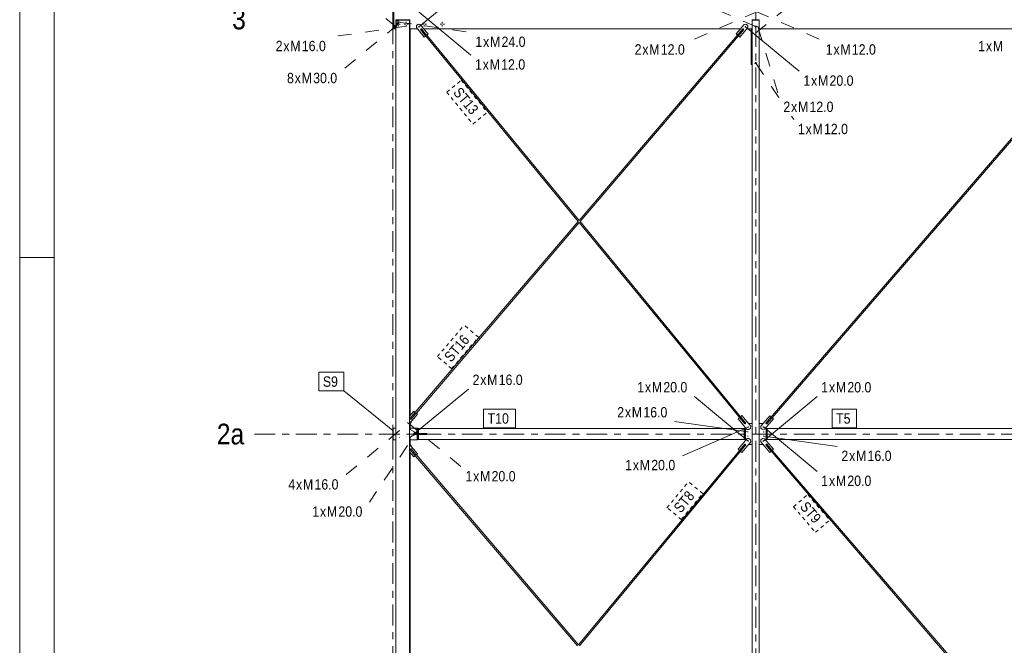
# Model space of a CAD drawing. Header units: millimetres. Extents: x -54 to 556, y -102 to 998.
# Tile 4 of 34: x -54 to 88, y 139 to 230. Entities that reach past the tile are written whole.
import ezdxf

# ---------------------------------------------------------------- set-up
doc = ezdxf.new("R2010")
doc.units = ezdxf.units.MM
for name, pattern in [('XKITLINE00', [0]), ('XKITLINE02', [4, 2, -2]), ('XKITLINE03', [6, 3, -1, 1, -1]), ('XKITLINE04', [3, 0.5, -0.5, 0.5, -0.5, 0.5, -0.5])]:
    doc.linetypes.add(name, pattern=pattern)
for name, color, linetype, lineweight in [('Arkusz rysunku', 3, 'Continuous', 0), ('Element', 2, 'Continuous', 0), ('Spoina', 1, 'Continuous', 0), ('Znak elementu', 2, 'Continuous', 0), ('Znak śruby', 4, 'Continuous', 0), ('Śruba', 3, 'Continuous', 0)]:
    doc.layers.add(name, color=color, linetype=linetype, lineweight=lineweight)
doc.styles.add('ARIAL', font='ARIAL.TTF')

msp = doc.modelspace()

# ---------------------------------------------------------------- hatches: boundary and pattern name
at = {"layer": 'Śruba'}
for points in [[(3.89, 228.86), (3.89, 228.85), (3.88, 228.84), (3.88, 228.83), (3.88, 228.82), (3.87, 228.81), (3.86, 228.8), (3.86, 228.79), (3.85, 228.79), (3.84, 228.78), (3.83, 228.77), (3.82, 228.77), (3.81, 228.76), (3.8, 228.76), (3.79, 228.76), (3.78, 228.76), (3.77, 228.76), (3.76, 228.76), (3.75, 228.76), (3.74, 228.77), (3.73, 228.77), (3.72, 228.78), (3.71, 228.79), (3.7, 228.79), (3.69, 228.8), (3.69, 228.81), (3.68, 228.82), (3.68, 228.83), (3.67, 228.84), (3.67, 228.85), (3.67, 228.86), (3.67, 228.87), (3.67, 228.88), (3.67, 228.89), (3.67, 228.9), (3.68, 228.91), (3.68, 228.92), (3.69, 228.93), (3.69, 228.94), (3.7, 228.95), (3.71, 228.96), (3.72, 228.96), (3.73, 228.97), (3.74, 228.97), (3.75, 228.98), (3.76, 228.98), (3.77, 228.98), (3.78, 228.98), (3.79, 228.98), (3.8, 228.98), (3.81, 228.98), (3.82, 228.97), (3.83, 228.97), (3.84, 228.96), (3.85, 228.96), (3.86, 228.95), (3.86, 228.94), (3.87, 228.93), (3.88, 228.92), (3.88, 228.91), (3.88, 228.9), (3.89, 228.89), (3.89, 228.88), (3.89, 228.87)], [(51.11, 228.86), (51.1, 228.84), (51.1, 228.83), (51.1, 228.82), (51.09, 228.81), (51.09, 228.8), (51.08, 228.8), (51.07, 228.79), (51.07, 228.78), (51.06, 228.77), (51.05, 228.77), (51.04, 228.76), (51.03, 228.76), (51.02, 228.76), (51.01, 228.76), (51, 228.76), (50.99, 228.76), (50.97, 228.76), (50.96, 228.76), (50.95, 228.76), (50.94, 228.77), (50.94, 228.77), (50.93, 228.78), (50.92, 228.79), (50.91, 228.8), (50.91, 228.8), (50.9, 228.81), (50.89, 228.82), (50.89, 228.83), (50.89, 228.84), (50.89, 228.86), (50.89, 228.87), (50.89, 228.88), (50.89, 228.89), (50.89, 228.9), (50.89, 228.91), (50.9, 228.92), (50.91, 228.93), (50.91, 228.94), (50.92, 228.94), (50.93, 228.95), (50.94, 228.96), (50.94, 228.96), (50.95, 228.97), (50.96, 228.97), (50.97, 228.97), (50.99, 228.98), (51, 228.98), (51.01, 228.98), (51.02, 228.97), (51.03, 228.97), (51.04, 228.97), (51.05, 228.96), (51.06, 228.96), (51.07, 228.95), (51.07, 228.94), (51.08, 228.94), (51.09, 228.93), (51.09, 228.92), (51.1, 228.91), (51.1, 228.9), (51.1, 228.89), (51.11, 228.88), (51.11, 228.87)], [(51.51, 171), (51.51, 170.99), (51.5, 170.98), (51.5, 170.97), (51.5, 170.96), (51.49, 170.95), (51.48, 170.94), (51.48, 170.93), (51.47, 170.93), (51.46, 170.92), (51.45, 170.91), (51.44, 170.91), (51.43, 170.91), (51.42, 170.9), (51.41, 170.9), (51.4, 170.9), (51.39, 170.9), (51.38, 170.9), (51.37, 170.91), (51.36, 170.91), (51.35, 170.91), (51.34, 170.92), (51.33, 170.93), (51.32, 170.93), (51.31, 170.94), (51.31, 170.95), (51.3, 170.96), (51.3, 170.97), (51.29, 170.98), (51.29, 170.99), (51.29, 171), (51.29, 171.01), (51.29, 171.02), (51.29, 171.03), (51.29, 171.04), (51.3, 171.05), (51.3, 171.06), (51.31, 171.07), (51.31, 171.08), (51.32, 171.09), (51.33, 171.1), (51.34, 171.1), (51.35, 171.11), (51.36, 171.11), (51.37, 171.12), (51.38, 171.12), (51.39, 171.12), (51.4, 171.12), (51.41, 171.12), (51.42, 171.12), (51.43, 171.12), (51.44, 171.11), (51.45, 171.11), (51.46, 171.1), (51.47, 171.1), (51.48, 171.09), (51.48, 171.08), (51.49, 171.07), (51.5, 171.06), (51.5, 171.05), (51.5, 171.04), (51.51, 171.03), (51.51, 171.02), (51.51, 171.01)], [(53.69, 171.01), (53.69, 171), (53.69, 170.99), (53.68, 170.98), (53.68, 170.97), (53.67, 170.96), (53.67, 170.95), (53.66, 170.94), (53.65, 170.94), (53.64, 170.93), (53.63, 170.92), (53.62, 170.92), (53.61, 170.92), (53.6, 170.91), (53.59, 170.91), (53.58, 170.91), (53.57, 170.91), (53.56, 170.91), (53.55, 170.92), (53.54, 170.92), (53.53, 170.92), (53.52, 170.93), (53.51, 170.94), (53.5, 170.94), (53.5, 170.95), (53.49, 170.96), (53.48, 170.97), (53.48, 170.98), (53.48, 170.99), (53.47, 171), (53.47, 171.01), (53.47, 171.02), (53.47, 171.03), (53.47, 171.04), (53.48, 171.05), (53.48, 171.06), (53.48, 171.07), (53.49, 171.08), (53.5, 171.09), (53.5, 171.1), (53.51, 171.11), (53.52, 171.11), (53.53, 171.12), (53.54, 171.12), (53.55, 171.13), (53.56, 171.13), (53.57, 171.13), (53.58, 171.13), (53.59, 171.13), (53.6, 171.13), (53.61, 171.13), (53.62, 171.12), (53.63, 171.12), (53.64, 171.11), (53.65, 171.11), (53.66, 171.1), (53.67, 171.09), (53.67, 171.08), (53.68, 171.07), (53.68, 171.06), (53.69, 171.05), (53.69, 171.04), (53.69, 171.03), (53.69, 171.02)], [(3.24, 170.06), (3.06, 170.06), (3.06, 170.18), (3.24, 170.18)], [(3.24, 169.94), (3.06, 169.94), (3.06, 170.06), (3.24, 170.06)], [(3.26, 170.06), (3.07, 170.06), (3.07, 170.18), (3.26, 170.18)], [(3.26, 169.94), (3.07, 169.94), (3.07, 170.06), (3.26, 170.06)], [(51.44, 170.29), (51.44, 170.28), (51.44, 170.27), (51.43, 170.27), (51.43, 170.26), (51.43, 170.25), (51.42, 170.24), (51.41, 170.24), (51.41, 170.23), (51.4, 170.23), (51.39, 170.22), (51.39, 170.22), (51.38, 170.21), (51.37, 170.21), (51.36, 170.21), (51.35, 170.21), (51.34, 170.21), (51.33, 170.21), (51.33, 170.21), (51.32, 170.22), (51.31, 170.22), (51.3, 170.23), (51.29, 170.23), (51.29, 170.24), (51.28, 170.24), (51.28, 170.25), (51.27, 170.26), (51.27, 170.27), (51.27, 170.27), (51.26, 170.28), (51.26, 170.29), (51.26, 170.3), (51.26, 170.31), (51.26, 170.32), (51.27, 170.33), (51.27, 170.33), (51.27, 170.34), (51.28, 170.35), (51.28, 170.36), (51.29, 170.36), (51.29, 170.37), (51.3, 170.37), (51.31, 170.38), (51.32, 170.38), (51.33, 170.39), (51.33, 170.39), (51.34, 170.39), (51.35, 170.39), (51.36, 170.39), (51.37, 170.39), (51.38, 170.39), (51.39, 170.38), (51.39, 170.38), (51.4, 170.37), (51.41, 170.37), (51.41, 170.36), (51.42, 170.36), (51.43, 170.35), (51.43, 170.34), (51.43, 170.33), (51.44, 170.33), (51.44, 170.32), (51.44, 170.31), (51.44, 170.3)], [(51.44, 169.69), (51.44, 169.68), (51.44, 169.67), (51.43, 169.67), (51.43, 169.66), (51.43, 169.65), (51.42, 169.64), (51.41, 169.64), (51.41, 169.63), (51.4, 169.63), (51.39, 169.62), (51.39, 169.62), (51.38, 169.61), (51.37, 169.61), (51.36, 169.61), (51.35, 169.61), (51.34, 169.61), (51.33, 169.61), (51.33, 169.61), (51.32, 169.62), (51.31, 169.62), (51.3, 169.63), (51.29, 169.63), (51.29, 169.64), (51.28, 169.64), (51.28, 169.65), (51.27, 169.66), (51.27, 169.67), (51.27, 169.67), (51.26, 169.68), (51.26, 169.69), (51.26, 169.7), (51.26, 169.71), (51.26, 169.72), (51.27, 169.73), (51.27, 169.73), (51.27, 169.74), (51.28, 169.75), (51.28, 169.76), (51.29, 169.76), (51.29, 169.77), (51.3, 169.77), (51.31, 169.78), (51.32, 169.78), (51.33, 169.79), (51.33, 169.79), (51.34, 169.79), (51.35, 169.79), (51.36, 169.79), (51.37, 169.79), (51.38, 169.79), (51.39, 169.78), (51.39, 169.78), (51.4, 169.77), (51.41, 169.77), (51.41, 169.76), (51.42, 169.76), (51.43, 169.75), (51.43, 169.74), (51.43, 169.73), (51.44, 169.73), (51.44, 169.72), (51.44, 169.71), (51.44, 169.7)], [(53.74, 170.29), (53.74, 170.28), (53.74, 170.27), (53.73, 170.27), (53.73, 170.26), (53.73, 170.25), (53.72, 170.24), (53.71, 170.24), (53.71, 170.23), (53.7, 170.23), (53.69, 170.22), (53.68, 170.22), (53.68, 170.21), (53.67, 170.21), (53.66, 170.21), (53.65, 170.21), (53.64, 170.21), (53.63, 170.21), (53.62, 170.21), (53.62, 170.22), (53.61, 170.22), (53.6, 170.23), (53.59, 170.23), (53.59, 170.24), (53.58, 170.24), (53.58, 170.25), (53.57, 170.26), (53.57, 170.27), (53.56, 170.27), (53.56, 170.28), (53.56, 170.29), (53.56, 170.3), (53.56, 170.31), (53.56, 170.32), (53.56, 170.33), (53.57, 170.33), (53.57, 170.34), (53.58, 170.35), (53.58, 170.36), (53.59, 170.36), (53.59, 170.37), (53.6, 170.37), (53.61, 170.38), (53.62, 170.38), (53.62, 170.39), (53.63, 170.39), (53.64, 170.39), (53.65, 170.39), (53.66, 170.39), (53.67, 170.39), (53.68, 170.39), (53.68, 170.38), (53.69, 170.38), (53.7, 170.37), (53.71, 170.37), (53.71, 170.36), (53.72, 170.36), (53.73, 170.35), (53.73, 170.34), (53.73, 170.33), (53.74, 170.33), (53.74, 170.32), (53.74, 170.31), (53.74, 170.3)], [(53.74, 169.69), (53.74, 169.68), (53.74, 169.67), (53.73, 169.67), (53.73, 169.66), (53.73, 169.65), (53.72, 169.64), (53.71, 169.64), (53.71, 169.63), (53.7, 169.63), (53.69, 169.62), (53.68, 169.62), (53.68, 169.61), (53.67, 169.61), (53.66, 169.61), (53.65, 169.61), (53.64, 169.61), (53.63, 169.61), (53.62, 169.61), (53.62, 169.62), (53.61, 169.62), (53.6, 169.63), (53.59, 169.63), (53.59, 169.64), (53.58, 169.64), (53.58, 169.65), (53.57, 169.66), (53.57, 169.67), (53.56, 169.67), (53.56, 169.68), (53.56, 169.69), (53.56, 169.7), (53.56, 169.71), (53.56, 169.72), (53.56, 169.73), (53.57, 169.73), (53.57, 169.74), (53.58, 169.75), (53.58, 169.76), (53.59, 169.76), (53.59, 169.77), (53.6, 169.77), (53.61, 169.78), (53.62, 169.78), (53.62, 169.79), (53.63, 169.79), (53.64, 169.79), (53.65, 169.79), (53.66, 169.79), (53.67, 169.79), (53.68, 169.79), (53.68, 169.78), (53.69, 169.78), (53.7, 169.77), (53.71, 169.77), (53.71, 169.76), (53.72, 169.76), (53.73, 169.75), (53.73, 169.74), (53.73, 169.73), (53.74, 169.73), (53.74, 169.72), (53.74, 169.71), (53.74, 169.7)], [(51.51, 168.98), (51.51, 168.97), (51.51, 168.96), (51.5, 168.95), (51.5, 168.94), (51.49, 168.93), (51.49, 168.92), (51.48, 168.91), (51.47, 168.9), (51.46, 168.9), (51.45, 168.89), (51.44, 168.89), (51.43, 168.88), (51.42, 168.88), (51.41, 168.88), (51.4, 168.88), (51.39, 168.88), (51.38, 168.88), (51.37, 168.88), (51.36, 168.89), (51.35, 168.89), (51.34, 168.9), (51.33, 168.9), (51.32, 168.91), (51.32, 168.92), (51.31, 168.93), (51.3, 168.94), (51.3, 168.95), (51.3, 168.96), (51.29, 168.97), (51.29, 168.98), (51.29, 168.99), (51.29, 169), (51.29, 169.01), (51.3, 169.02), (51.3, 169.03), (51.3, 169.04), (51.31, 169.05), (51.32, 169.06), (51.32, 169.07), (51.33, 169.07), (51.34, 169.08), (51.35, 169.08), (51.36, 169.09), (51.37, 169.09), (51.38, 169.1), (51.39, 169.1), (51.4, 169.1), (51.41, 169.1), (51.42, 169.1), (51.43, 169.09), (51.44, 169.09), (51.45, 169.09), (51.46, 169.08), (51.47, 169.07), (51.48, 169.07), (51.49, 169.06), (51.49, 169.05), (51.5, 169.04), (51.5, 169.03), (51.51, 169.02), (51.51, 169.01), (51.51, 169), (51.51, 168.99)], [(53.69, 168.97), (53.69, 168.96), (53.69, 168.95), (53.68, 168.94), (53.68, 168.93), (53.67, 168.92), (53.67, 168.91), (53.66, 168.9), (53.65, 168.89), (53.64, 168.89), (53.63, 168.88), (53.62, 168.88), (53.61, 168.87), (53.6, 168.87), (53.59, 168.87), (53.58, 168.87), (53.57, 168.87), (53.56, 168.87), (53.55, 168.87), (53.54, 168.88), (53.53, 168.88), (53.52, 168.89), (53.51, 168.89), (53.5, 168.9), (53.5, 168.91), (53.49, 168.92), (53.48, 168.93), (53.48, 168.94), (53.48, 168.95), (53.47, 168.96), (53.47, 168.97), (53.47, 168.98), (53.47, 168.99), (53.47, 169), (53.48, 169.01), (53.48, 169.02), (53.48, 169.03), (53.49, 169.04), (53.5, 169.05), (53.5, 169.06), (53.51, 169.06), (53.52, 169.07), (53.53, 169.08), (53.54, 169.08), (53.55, 169.08), (53.56, 169.09), (53.57, 169.09), (53.58, 169.09), (53.59, 169.09), (53.6, 169.09), (53.61, 169.08), (53.62, 169.08), (53.63, 169.08), (53.64, 169.07), (53.65, 169.06), (53.66, 169.06), (53.67, 169.05), (53.67, 169.04), (53.68, 169.03), (53.68, 169.02), (53.69, 169.01), (53.69, 169), (53.69, 168.99), (53.69, 168.98)]]:
    msp.add_hatch(color=256, dxfattribs=at).paths.add_polyline_path(points, flags=17)

# ---------------------------------------------------------------- linework, layer by layer
at = {"layer": 'Arkusz rysunku', "linetype": 'XKITLINE00', "lineweight": 0}
for p, q in [((-53.95, 998.5), (-53.95, -101.5)), ((-48.95, 993.5), (-48.95, -96.5)), ((-48.95, 195.5), (-53.95, 195.5))]:
    msp.add_line(p, q, dxfattribs=at)
at = {"layer": 'Element', "linetype": 'XKITLINE00', "lineweight": 0}
for p, q in [((0, 231.4), (0, 228.6)), ((0.16, 228.6), (0.16, 231.4)), ((2.47, 229.9), (0.44, 229.9)), ((0.44, 229.82), (0.44, 229.9)), ((0.44, 229.82), (0.44, 110.18)), ((2.44, 229.82), (0.44, 229.82)), ((2.44, 229.82), (2.44, 229.9)), ((2.44, 170.72), (2.44, 229.82)), ((2.44, 110.18), (2.44, 229.82)), ((2.44, 229.82), (2.44, 229.82)), ((2.47, 229.82), (2.44, 229.82)), ((2.47, 229.82), (2.46, 229.82)), ((2.46, 229.82), (2.46, 228.5)), ((2.47, 229.82), (2.47, 229.9)), ((2.47, 228.5), (2.47, 229.82)), ((53, 229.9), (51.97, 229.9)), ((51.97, 229.82), (51.97, 229.9)), ((51.97, 110.18), (51.97, 229.82)), ((52.97, 229.82), (51.97, 229.82)), ((52.97, 229.82), (52.97, 229.9)), ((52.97, 110.18), (52.97, 229.82)), ((52.97, 110.18), (52.97, 229.82)), ((52.97, 229.82), (52.97, 229.82)), ((53, 229.82), (52.97, 229.82)), ((53, 229.82), (53, 229.9)), ((53, 110.18), (53, 229.82)), ((53, 110.18), (53, 229.82)), ((53, 229.82), (53, 229.82)), ((0, 228.6), (0.16, 228.6)), ((0.16, 228.6), (0.44, 228.6)), ((2.44, 228.54), (2.46, 228.54)), ((2.44, 228.46), (2.49, 228.46)), ((2.46, 228.5), (2.47, 228.5)), ((2.46, 228.5), (2.46, 228.5)), ((2.47, 228.6), (3.55, 228.6)), ((2.47, 228.54), (2.49, 228.54)), ((2.49, 228.46), (2.49, 228.54)), ((2.49, 228.5), (2.5, 228.5)), ((2.49, 228.5), (2.49, 228.5)), ((2.49, 172.64), (2.49, 228.5)), ((2.5, 172.65), (2.5, 228.5)), ((3.41, 228.76), (3.44, 229.05)), ((4.56, 227.37), (3.41, 228.76)), ((3.44, 229.05), (3.67, 229.24)), ((3.67, 229.24), (3.68, 229.24)), ((3.67, 229.24), (3.95, 229.21)), ((3.68, 229.24), (3.68, 229.24)), ((3.68, 229.24), (3.96, 229.21)), ((3.96, 229.21), (3.95, 229.21)), ((3.95, 229.21), (5.1, 227.82)), ((3.96, 229.21), (5.1, 227.82)), ((3.99, 228.46), (4.02, 228.49)), ((4, 228.47), (3.99, 228.46)), ((26.82, 200.72), (3.99, 228.46)), ((3.99, 228.46), (3.99, 228.46)), ((3.99, 228.46), (4.75, 227.53)), ((4.03, 228.49), (4, 228.47)), ((4.07, 228.52), (4.03, 228.49)), ((4.11, 228.56), (4.07, 228.52)), ((4.11, 228.56), (4.14, 228.59)), ((4.13, 228.58), (4.11, 228.56)), ((4.14, 228.59), (4.13, 228.58)), ((4.9, 227.66), (4.14, 228.59)), ((4.46, 228.6), (50.31, 228.6)), ((5.1, 227.82), (4.9, 227.66)), ((5.1, 227.82), (4.91, 227.66)), ((5.1, 227.82), (5.1, 227.82)), ((26.95, 200.88), (50.63, 228.59)), ((49.66, 227.84), (50.83, 229.21)), ((49.85, 227.68), (49.66, 227.84)), ((50.63, 228.59), (49.85, 227.68)), ((50, 227.55), (50.78, 228.46)), ((51.36, 228.75), (50.19, 227.38)), ((51.36, 228.75), (50.2, 227.38)), ((50.63, 228.59), (50.74, 228.49)), ((50.67, 228.56), (50.66, 228.56)), ((50.71, 228.52), (50.67, 228.56)), ((50.74, 228.49), (50.71, 228.52)), ((50.75, 228.49), (50.74, 228.49)), ((50.75, 228.49), (50.78, 228.46)), ((50.83, 229.21), (51.11, 229.23)), ((51.34, 229.03), (51.11, 229.23)), ((51.11, 229.23), (51.11, 229.23)), ((51.11, 229.23), (51.34, 229.03)), ((51.23, 228.6), (51.97, 228.6)), ((51.36, 228.75), (51.34, 229.03)), ((51.34, 229.03), (51.34, 229.03)), ((51.34, 229.03), (51.36, 228.75)), ((51.36, 228.75), (51.36, 228.75)), ((51.84, 223.42), (51.84, 228.6)), ((53, 228.6), (102.8, 228.6)), ((53.93, 171.58), (103.06, 228.51)), ((4.56, 227.37), (4.75, 227.53)), ((4.75, 227.53), (4.56, 227.37)), ((4.56, 227.37), (4.56, 227.37)), ((4.75, 227.53), (4.75, 227.53)), ((4.9, 227.66), (4.91, 227.66)), ((26.95, 200.88), (4.91, 227.66)), ((27.08, 200.72), (50, 227.55)), ((49.85, 227.68), (49.85, 227.68)), ((50.19, 227.38), (50, 227.55)), ((50.2, 227.38), (50.19, 227.38)), ((54.87, 172.36), (102.43, 227.47)), ((51.97, 223.42), (51.84, 223.42)), ((51.95, 223.27), (51.97, 223.27)), ((51.95, 223.21), (51.95, 223.27)), ((51.95, 223.21), (51.97, 223.21)), ((53, 223.27), (53.05, 223.27)), ((53, 223.21), (53.05, 223.21)), ((53.05, 223.21), (53.05, 223.27)), ((2.47, 172.24), (26.82, 200.72)), ((3.41, 173.02), (26.95, 200.57)), ((50.91, 171.45), (26.95, 200.57)), ((50.3, 172.5), (27.08, 200.72)), ((2.44, 172.58), (3.06, 173.31)), ((2.44, 171.5), (3.6, 172.86)), ((3.59, 172.86), (2.44, 171.51)), ((3.25, 173.15), (2.47, 172.24)), ((2.62, 172.11), (3.4, 173.02)), ((3.07, 173.31), (3.06, 173.31)), ((3.06, 173.31), (3.25, 173.15)), ((3.26, 173.15), (3.07, 173.31)), ((3.25, 173.15), (3.25, 173.15)), ((3.41, 173.02), (3.4, 173.02)), ((3.4, 173.02), (3.59, 172.86)), ((3.6, 172.86), (3.41, 173.02)), ((3.6, 172.86), (3.59, 172.86)), ((49.95, 172.22), (50.15, 172.38)), ((50.15, 172.38), (50.15, 172.38)), ((50.15, 172.38), (50.91, 171.45)), ((50.3, 172.5), (50.49, 172.66)), ((51.06, 171.58), (50.3, 172.5)), ((50.5, 172.66), (50.49, 172.66)), ((50.49, 172.66), (51.76, 171.12)), ((51.77, 171.12), (50.5, 172.66)), ((53.22, 171.14), (54.52, 172.65)), ((54.71, 172.49), (53.93, 171.58)), ((54.08, 171.45), (54.87, 172.36)), ((54.53, 172.65), (54.52, 172.65)), ((54.52, 172.65), (54.71, 172.49)), ((54.72, 172.49), (54.53, 172.65)), ((54.71, 172.49), (54.72, 172.49)), ((55.06, 172.19), (54.87, 172.36)), ((54.87, 172.36), (54.87, 172.36)), ((54.87, 172.36), (55.05, 172.19)), ((2.67, 171.68), (2.44, 171.42)), ((2.44, 171.42), (2.66, 171.68)), ((2.47, 172.24), (2.48, 172.23)), ((2.47, 172.24), (2.47, 172.24)), ((2.47, 172.24), (2.51, 172.21)), ((2.48, 172.23), (2.51, 172.2)), ((2.49, 170.69), (2.49, 171.48)), ((2.5, 170.69), (2.5, 171.48)), ((2.51, 172.2), (2.55, 172.17)), ((2.55, 172.17), (2.59, 172.14)), ((2.59, 172.14), (2.62, 172.11)), ((2.59, 172.13), (2.62, 172.11)), ((2.62, 172.11), (2.63, 172.11)), ((2.66, 171.68), (2.62, 171.72)), ((2.63, 171.72), (2.67, 171.68)), ((2.67, 171.68), (2.66, 171.68)), ((51.22, 170.67), (49.95, 172.22)), ((50.91, 171.45), (51.03, 171.55)), ((50.94, 171.48), (50.95, 171.48)), ((50.95, 171.48), (50.99, 171.51)), ((50.99, 171.51), (51.03, 171.55)), ((51, 169.05), (51, 170.94)), ((51.03, 171.55), (51.06, 171.58)), ((51.03, 171.55), (51.03, 171.55)), ((51.45, 171.5), (51.97, 171.5)), ((51.74, 170.84), (51.77, 171.12)), ((51.76, 171.12), (51.74, 170.84)), ((51.77, 171.12), (51.76, 171.12)), ((53, 171.5), (53.53, 171.5)), ((53.24, 170.85), (53.22, 171.14)), ((53.75, 170.68), (55.06, 172.19)), ((55.05, 172.19), (53.75, 170.68)), ((53.93, 171.58), (53.94, 171.57)), ((53.93, 171.58), (53.93, 171.58)), ((53.93, 171.58), (53.96, 171.55)), ((53.94, 171.57), (53.97, 171.54)), ((53.97, 171.54), (54.01, 171.51)), ((54, 169.04), (54, 170.96)), ((54.01, 171.51), (54.04, 171.48)), ((54.01, 169.03), (54.01, 170.97)), ((54.04, 171.48), (54.07, 171.46)), ((54.05, 171.48), (54.08, 171.45)), ((54.07, 171.46), (54.08, 171.45)), ((55.06, 172.19), (55.05, 172.19)), ((0, 169.15), (0, 170.85)), ((0, 170.85), (0.05, 170.85)), ((0.05, 170.85), (0.44, 170.85)), ((0.05, 170.85), (0.05, 169.15)), ((2.44, 170.72), (3.37, 170.18)), ((2.44, 170.72), (2.44, 170.72)), ((2.44, 169.52), (2.44, 170.72)), ((2.44, 170.72), (3.47, 170.12)), ((3.47, 170.12), (2.44, 169.52)), ((2.44, 169.52), (3.37, 170.06)), ((2.44, 110.18), (2.44, 169.52)), ((2.44, 169.52), (2.44, 169.52)), ((2.49, 168.52), (2.49, 169.55)), ((3.55, 170.85), (2.5, 170.85)), ((2.5, 168.52), (2.5, 169.55)), ((3.17, 169.94), (3.68, 169.94)), ((3.53, 170.18), (3.37, 170.18)), ((3.37, 170.06), (3.48, 170.06)), ((3.47, 170.12), (3.47, 170.18)), ((3.47, 170.06), (3.47, 170.12)), ((3.47, 170.12), (3.48, 170.12)), ((3.47, 170.12), (3.48, 170.12)), ((3.48, 170.12), (3.47, 170.12)), ((3.48, 170.06), (3.68, 170.06)), ((3.53, 170.06), (3.53, 170.18)), ((3.55, 170.85), (3.6, 170.85)), ((3.55, 170.06), (3.55, 170.85)), ((3.55, 170.06), (3.55, 170.85)), ((3.55, 169.15), (3.55, 169.94)), ((3.55, 169.15), (3.55, 169.94)), ((3.6, 170.06), (3.6, 170.85)), ((3.6, 169.15), (3.6, 169.94)), ((3.68, 170.8), (3.68, 170.06)), ((3.68, 170.8), (3.72, 170.8)), ((3.68, 170.06), (3.72, 170.06)), ((3.68, 169.94), (3.68, 169.2)), ((3.68, 169.94), (3.72, 169.94)), ((3.72, 170.06), (3.72, 170.8)), ((3.72, 170.8), (50.84, 170.8)), ((3.72, 170.8), (3.72, 170.06)), ((4.92, 170.06), (3.72, 170.06)), ((3.72, 169.2), (3.72, 169.94)), ((3.72, 169.94), (4.92, 169.94)), ((3.72, 169.94), (3.72, 169.2)), ((4.92, 169.94), (4.92, 170.06)), ((50.84, 170.8), (50.84, 169.2)), ((50.91, 170.8), (50.84, 170.8)), ((50.84, 169.2), (50.84, 170.8)), ((50.88, 169.2), (50.88, 170.8)), ((50.93, 170.8), (50.91, 170.8)), ((50.91, 170.78), (50.91, 170.8)), ((50.91, 169.2), (50.91, 170.8)), ((50.91, 170.78), (51, 170.78)), ((50.93, 170.78), (50.93, 170.8)), ((51.51, 170.64), (51.22, 170.67)), ((51.51, 170.64), (51.74, 170.84)), ((51.74, 170.84), (51.51, 170.64)), ((51.51, 170.64), (51.51, 170.64)), ((51.74, 170.84), (51.74, 170.84)), ((52.99, 170.04), (52.97, 170.04)), ((52.97, 169.96), (52.99, 169.96)), ((52.99, 169.96), (52.99, 170.04)), ((53.47, 170.66), (53.24, 170.85)), ((53.47, 170.66), (53.75, 170.68)), ((53.75, 170.68), (53.47, 170.66)), ((53.47, 170.66), (53.47, 170.66)), ((53.47, 170.66), (53.47, 170.66)), ((53.75, 170.68), (53.75, 170.68)), ((54.01, 170.78), (54.08, 170.78)), ((54.08, 170.8), (54.08, 169.2)), ((54.08, 170.8), (54.12, 170.8)), ((54.12, 169.2), (54.12, 170.8)), ((54.12, 170.8), (103.34, 170.8)), ((54.12, 170.8), (54.12, 169.2)), ((0.05, 169.15), (0, 169.15)), ((0.05, 169.15), (0.44, 169.15)), ((2.44, 168.58), (2.67, 168.32)), ((2.66, 168.32), (2.44, 168.58)), ((2.44, 168.5), (3.6, 167.14)), ((2.44, 168.49), (3.59, 167.14)), ((2.5, 169.15), (3.55, 169.15)), ((2.62, 168.28), (2.66, 168.32)), ((2.67, 168.32), (2.63, 168.28)), ((2.67, 168.32), (2.66, 168.32)), ((3.55, 169.15), (3.6, 169.15)), ((3.68, 169.2), (3.72, 169.2)), ((3.72, 169.2), (50.84, 169.2)), ((26.86, 139.53), (50.91, 168.55)), ((49.95, 167.79), (51.23, 169.33)), ((50.91, 168.55), (50.14, 167.63)), ((50.3, 167.5), (51.06, 168.42)), ((51.77, 168.88), (50.49, 167.34)), ((51.77, 168.88), (50.5, 167.34)), ((50.91, 169.2), (50.84, 169.2)), ((50.91, 169.22), (51, 169.22)), ((50.91, 169.2), (50.91, 169.22)), ((50.91, 169.2), (50.93, 169.2)), ((50.91, 168.55), (51.03, 168.45)), ((50.93, 169.2), (50.93, 169.22)), ((50.95, 168.52), (50.94, 168.52)), ((50.99, 168.49), (50.95, 168.52)), ((51.03, 168.45), (50.99, 168.49)), ((51.03, 168.45), (51.06, 168.42)), ((51.03, 168.45), (51.03, 168.45)), ((51.23, 169.33), (51.51, 169.35)), ((51.46, 168.5), (51.97, 168.5)), ((51.74, 169.16), (51.51, 169.35)), ((51.51, 169.35), (51.51, 169.35)), ((51.51, 169.35), (51.74, 169.16)), ((51.77, 168.88), (51.74, 169.16)), ((51.74, 169.16), (51.74, 169.16)), ((51.74, 169.16), (51.77, 168.88)), ((51.77, 168.88), (51.77, 168.88)), ((53, 168.5), (53.53, 168.5)), ((53.22, 168.86), (53.24, 169.15)), ((54.52, 167.35), (53.22, 168.86)), ((53.24, 169.15), (53.47, 169.34)), ((53.47, 169.34), (53.47, 169.34)), ((53.47, 169.34), (53.75, 169.32)), ((53.47, 169.34), (53.47, 169.34)), ((53.47, 169.34), (53.75, 169.32)), ((53.75, 169.32), (55.06, 167.81)), ((53.75, 169.32), (53.75, 169.32)), ((53.75, 169.32), (55.05, 167.81)), ((53.93, 168.42), (53.96, 168.45)), ((53.94, 168.43), (53.93, 168.42)), ((103.06, 111.49), (53.93, 168.42)), ((53.93, 168.42), (53.93, 168.42)), ((53.93, 168.42), (54.71, 167.51)), ((53.97, 168.46), (53.94, 168.43)), ((54.01, 168.49), (53.97, 168.46)), ((54.01, 169.22), (54.08, 169.22)), ((54.04, 168.52), (54.01, 168.49)), ((54.07, 168.54), (54.04, 168.52)), ((54.05, 168.52), (54.08, 168.55)), ((54.08, 168.55), (54.07, 168.54)), ((54.08, 169.2), (54.12, 169.2)), ((54.87, 167.64), (54.08, 168.55)), ((103.34, 169.2), (54.12, 169.2)), ((3.06, 166.69), (2.44, 167.42)), ((2.47, 167.76), (2.51, 167.79)), ((2.48, 167.77), (2.47, 167.76)), ((26.73, 139.38), (2.47, 167.76)), ((2.47, 167.76), (2.47, 167.76)), ((2.47, 167.76), (3.25, 166.85)), ((2.51, 167.8), (2.48, 167.77)), ((2.49, 111.5), (2.49, 167.36)), ((2.5, 111.5), (2.5, 167.35)), ((2.55, 167.83), (2.51, 167.8)), ((2.59, 167.86), (2.55, 167.83)), ((2.62, 167.89), (2.59, 167.86)), ((2.59, 167.87), (2.62, 167.89)), ((2.63, 167.89), (2.62, 167.89)), ((3.4, 166.98), (2.62, 167.89)), ((3.25, 166.85), (3.06, 166.69)), ((3.06, 166.69), (3.07, 166.69)), ((3.07, 166.69), (3.26, 166.85)), ((3.25, 166.85), (3.25, 166.85)), ((3.59, 167.14), (3.4, 166.98)), ((3.4, 166.98), (3.41, 166.98)), ((3.6, 167.14), (3.41, 166.98)), ((26.86, 139.53), (3.41, 166.98)), ((3.59, 167.14), (3.6, 167.14)), ((26.99, 139.38), (50.3, 167.5)), ((50.14, 167.63), (49.95, 167.79)), ((50.14, 167.63), (50.15, 167.63)), ((50.49, 167.34), (50.3, 167.5)), ((50.5, 167.34), (50.49, 167.34)), ((54.71, 167.51), (54.52, 167.35)), ((54.52, 167.35), (54.53, 167.35)), ((54.53, 167.35), (54.72, 167.51)), ((54.71, 167.51), (54.72, 167.51)), ((55.06, 167.81), (54.87, 167.64)), ((55.05, 167.81), (54.87, 167.64)), ((102.43, 112.53), (54.87, 167.64)), ((54.87, 167.64), (54.87, 167.64)), ((55.05, 167.81), (55.06, 167.81))]:
    msp.add_line(p, q, dxfattribs=at)
at = {"layer": 'Spoina', "linetype": 'XKITLINE03', "lineweight": 0}
for p, q in [((52.5, -20), (52.5, 960)), ((0, 124.34), (0, 239.58)), ((-20, 170), (440, 170))]:
    msp.add_line(p, q, dxfattribs=at)
at = {"layer": 'Znak elementu', "linetype": 'XKITLINE02', "lineweight": 0}
for p, q in [((0.53, 228.81), (-6.54, 234.53)), ((52.44, 227.96), (59.51, 233.68))]:
    msp.add_line(p, q, dxfattribs=at)
at = {"layer": 'Znak elementu', "linetype": 'XKITLINE04', "lineweight": 0}
for p, q in [((7.8, 219.42), (9.89, 221.14)), ((9.89, 221.14), (13.69, 216.52)), ((7.8, 219.42), (11.6, 214.8)), ((11.6, 214.8), (13.69, 216.52)), ((6.45, 181.2), (10.34, 185.75)), ((12.39, 183.99), (10.34, 185.75)), ((8.51, 179.45), (12.39, 183.99)), ((8.51, 179.45), (6.45, 181.2)), ((39.65, 159.35), (42.76, 163.1)), ((44.84, 161.38), (42.76, 163.1)), ((41.73, 157.63), (44.84, 161.38)), ((57.95, 159.48), (60, 161.24)), ((60, 161.24), (63.18, 157.56)), ((57.95, 159.48), (61.13, 155.79)), ((41.73, 157.63), (39.65, 159.35)), ((61.13, 155.79), (63.18, 157.56))]:
    msp.add_line(p, q, dxfattribs=at)
at = {"layer": 'Znak elementu', "linetype": 'XKITLINE00', "lineweight": 0}
for p, q in [((-10.71, 178.93), (-7.07, 178.93)), ((-10.71, 176.23), (-10.71, 178.93)), ((-7.07, 176.23), (-7.07, 178.93)), ((-10.71, 176.23), (-7.07, 176.23)), ((0, 170.51), (-7.07, 176.23)), ((13.12, 173.6), (17.77, 173.6)), ((13.12, 170.9), (13.12, 173.6)), ((17.77, 170.9), (17.77, 173.6)), ((63.52, 173.6), (67.06, 173.6)), ((63.52, 170.9), (63.52, 173.6)), ((67.06, 170.9), (67.06, 173.6)), ((13.12, 170.9), (17.77, 170.9)), ((63.52, 170.9), (67.06, 170.9))]:
    msp.add_line(p, q, dxfattribs=at)
at = {"layer": 'Znak śruby', "linetype": 'XKITLINE00', "lineweight": 0}
for p, q in [((3.78, 228.87), (9.56, 233.64)), ((3.52, 231.21), (11.3, 224.78)), ((51, 228.87), (58.78, 222.44)), ((3.16, 170.06), (10.94, 176.49)), ((51.41, 168.99), (43.63, 175.42)), ((53.59, 168.98), (61.36, 175.41)), ((51.36, 170.3), (40.73, 171.8)), ((51.4, 171.01), (41.88, 166.86)), ((53.59, 171.02), (61.36, 164.59)), ((53.65, 169.7), (64.28, 168.2))]:
    msp.add_line(p, q, dxfattribs=at)
at = {"layer": 'Znak śruby', "linetype": 'XKITLINE02', "lineweight": 0}
for p, q in [((52.49, 228.9), (42.96, 233.05)), ((52.78, 231.1), (43.25, 226.95)), ((52.49, 231.1), (62.01, 226.95)), ((0.76, 229.25), (-7.02, 222.82)), ((0.72, 229.56), (11.35, 228.06)), ((1.97, 228.95), (-8.66, 227.45)), ((52.78, 228.9), (55.89, 218.66)), ((52.49, 223.62), (55.89, 218.57)), ((57.64, 215.96), (57.99, 215.45)), ((2.13, 171.68), (9.91, 165.25)), ((0.95, 170.5), (-6.83, 164.07)), ((2.13, 168.32), (-3.37, 160.15))]:
    msp.add_line(p, q, dxfattribs=at)
at = {"layer": 'Śruba', "linetype": 'XKITLINE02', "lineweight": 0}
for p, q in [((0.39, 229.56), (1.04, 229.56)), ((0.56, 229.74), (0.72, 229.74)), ((0.56, 229.37), (0.72, 229.37)), ((0.72, 229.74), (0.88, 229.74)), ((0.72, 229.37), (0.88, 229.37)), ((0.98, 228.95), (0.96, 228.95)), ((1.98, 228.95), (1.96, 228.95)), ((52.22, 228.9), (52.22, 228.9)), ((52.29, 228.9), (52.69, 228.9)), ((52.41, 228.97), (52.44, 228.97)), ((52.41, 228.83), (52.44, 228.83)), ((52.45, 228.97), (52.57, 228.97)), ((52.45, 228.83), (52.57, 228.83)), ((52.78, 228.9), (52.77, 228.9)), ((52.66, 223.62), (52.31, 223.62)), ((52.44, 223.69), (52.41, 223.69)), ((52.44, 223.55), (52.41, 223.55)), ((52.56, 223.69), (52.44, 223.69)), ((52.56, 223.55), (52.44, 223.55)), ((2.12, 171.68), (2.14, 171.68)), ((0.94, 170.5), (0.95, 170.5)), ((0.94, 169.5), (0.95, 169.5)), ((2.04, 170.5), (2.05, 170.5)), ((2.04, 169.5), (2.05, 169.5)), ((2.12, 168.32), (2.14, 168.32))]:
    msp.add_line(p, q, dxfattribs=at)
at = {"layer": 'Śruba', "linetype": 'XKITLINE00', "lineweight": 0}
for p, q in [((0.44, 229.25), (0.65, 229.25)), ((0.76, 229.57), (0.76, 229.36)), ((1.08, 229.25), (0.87, 229.25)), ((1.64, 229.25), (1.85, 229.25)), ((1.96, 229.57), (1.96, 229.36)), ((2.28, 229.25), (2.07, 229.25)), ((4.24, 229.25), (4.45, 229.25)), ((4.56, 229.57), (4.56, 229.36)), ((4.88, 229.25), (4.67, 229.25)), ((6.84, 229.25), (7.05, 229.25)), ((7.16, 229.57), (7.16, 229.36)), ((7.48, 229.25), (7.27, 229.25)), ((0.76, 228.93), (0.76, 229.14)), ((1.96, 228.93), (1.96, 229.14)), ((3.78, 228.87), (3.79, 228.87)), ((4.56, 228.93), (4.56, 229.14)), ((7.16, 228.93), (7.16, 229.14)), ((50.99, 228.87), (51.01, 228.87)), ((51.4, 171.01), (51.41, 171.01)), ((53.58, 171.02), (53.6, 171.02)), ((3.06, 170.06), (3.06, 170.18)), ((3.06, 169.94), (3.06, 170.06)), ((3.07, 170.06), (3.07, 170.18)), ((3.07, 169.94), (3.07, 170.06)), ((3.15, 169.84), (3.15, 170.28)), ((3.16, 169.84), (3.16, 170.28)), ((3.24, 170.06), (3.24, 170.18)), ((3.24, 169.94), (3.24, 170.06)), ((3.26, 170.06), (3.26, 170.18)), ((3.26, 169.94), (3.26, 170.06)), ((51.36, 170.3), (51.35, 170.3)), ((51.36, 169.7), (51.35, 169.7)), ((53.66, 170.3), (53.65, 170.3)), ((53.66, 169.7), (53.65, 169.7)), ((51.4, 168.99), (51.42, 168.99)), ((53.58, 168.98), (53.6, 168.98))]:
    msp.add_line(p, q, dxfattribs=at)

# ---------------------------------------------------------------- texts
at = {"layer": 'Spoina', "style": 'ARIAL', "width": 0.85}
for s, p in [('3', (-23.23, 228.5)), ('2a', (-25.45, 168.5))]:
    msp.add_text(s, height=3, dxfattribs=at).set_placement(p)
at = {"layer": 'Znak elementu', "style": 'ARIAL', "width": 0.85}
for s, rotation, p in [('ST13', -50.5463, (8.65, 219.34)), ('ST16', 49.4864, (8.44, 180.29)), ('ST8', 50.3515, (41.65, 158.47)), ('ST9', -49.2113, (58.8, 159.42))]:
    msp.add_text(s, height=1.5, rotation=rotation, dxfattribs=at).set_placement(p)
for s, p in [('S9', (-10.11, 176.83)), ('T10', (13.72, 171.5)), ('T5', (64.12, 171.5))]:
    msp.add_text(s, height=1.5, dxfattribs=at).set_placement(p)
at = {"layer": 'Znak śruby', "style": 'ARIAL', "width": 0.85}
for s, p in [('2', (-16.93, 225.35)), ('x', (-15.82, 225.35)), ('M', (-14.82, 225.35)), ('16.0', (-13.15, 225.35)), ('1', (11.95, 225.96)), ('x', (13.06, 225.96)), ('M', (14.06, 225.96)), ('24.0', (15.73, 225.96)), ('1', (84.66, 225.34)), ('x', (85.78, 225.34)), ('M', (86.78, 225.34)), ('2', (34.98, 224.85)), ('x', (36.09, 224.85)), ('M', (37.09, 224.85)), ('12.0', (38.76, 224.85)), ('1', (62.61, 224.85)), ('x', (63.73, 224.85)), ('M', (64.73, 224.85)), ('12.0', (66.39, 224.85)), ('1', (11.9, 222.68)), ('x', (13.01, 222.68)), ('M', (14.01, 222.68)), ('12.0', (15.68, 222.68)), ('8', (-15.29, 220.72)), ('M', (-13.18, 220.72)), ('30.0', (-11.51, 220.72)), ('x', (-14.18, 220.72)), ('1', (59.38, 220.34)), ('x', (60.49, 220.34)), ('M', (61.49, 220.34)), ('20.0', (63.16, 220.34)), ('2', (56.49, 216.56)), ('M', (58.6, 216.56)), ('12.0', (60.26, 216.56)), ('x', (57.6, 216.56)), ('1', (58.59, 213.35)), ('x', (59.7, 213.35)), ('M', (60.7, 213.35)), ('12.0', (62.36, 213.35)), ('2', (11.54, 177.09)), ('x', (12.65, 177.09)), ('M', (13.65, 177.09)), ('16.0', (15.32, 177.09)), ('1', (35.36, 176.02)), ('x', (36.47, 176.02)), ('M', (37.47, 176.02)), ('20.0', (39.13, 176.02)), ('1', (61.96, 176.01)), ('x', (63.08, 176.01)), ('M', (64.08, 176.01)), ('20.0', (65.74, 176.01)), ('2', (32.46, 172.4)), ('M', (34.57, 172.4)), ('16.0', (36.24, 172.4)), ('x', (33.57, 172.4)), ('2', (64.88, 166.1)), ('x', (65.99, 166.1)), ('M', (66.99, 166.1)), ('16.0', (68.66, 166.1)), ('1', (33.61, 164.76)), ('x', (34.72, 164.76)), ('M', (35.72, 164.76)), ('20.0', (37.38, 164.76)), ('1', (10.51, 163.15)), ('x', (11.62, 163.15)), ('M', (12.62, 163.15)), ('20.0', (14.29, 163.15)), ('1', (61.96, 162.49)), ('M', (64.08, 162.49)), ('20.0', (65.74, 162.49)), ('4', (-15.1, 161.97)), ('x', (-13.99, 161.97)), ('M', (-12.99, 161.97)), ('16.0', (-11.32, 161.97)), ('x', (63.08, 162.49)), ('1', (-11.64, 158.05)), ('M', (-9.53, 158.05)), ('20.0', (-7.86, 158.05)), ('x', (-10.53, 158.05))]:
    msp.add_text(s, height=1.5, dxfattribs=at).set_placement(p)

doc.saveas('drawing.dxf')
